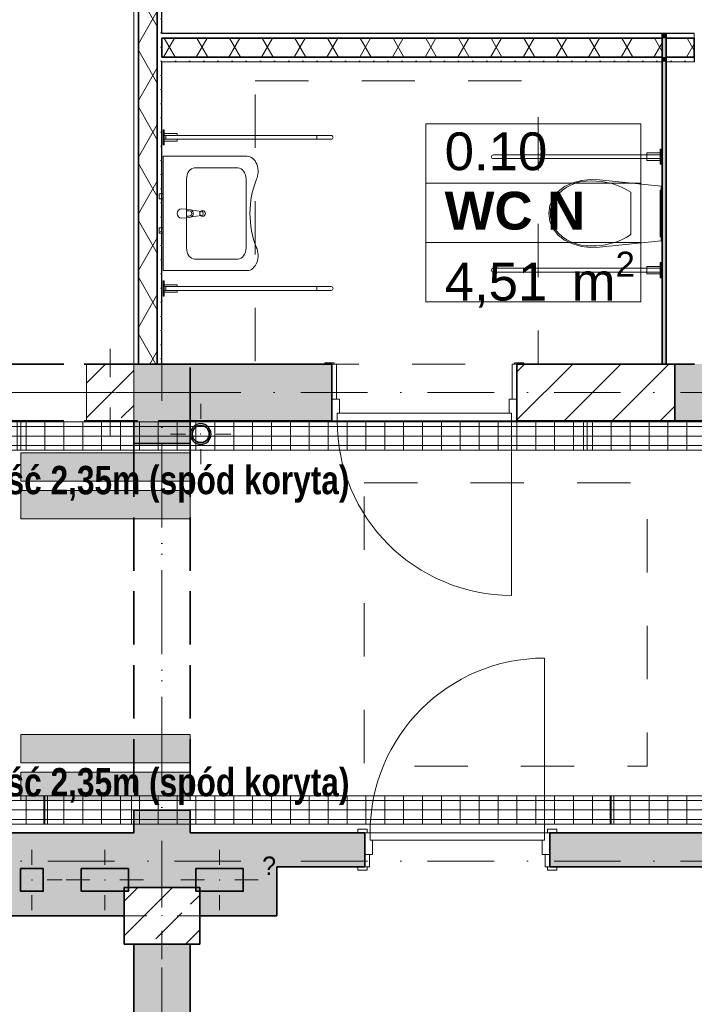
# Model space of a CAD drawing. Header units: millimetres. Extents: x 82175 to 237000, y 24756 to 471700.
# Tile 216 of 256: x 115666 to 119240, y 377893 to 383104. Entities that reach past the tile are written whole.
import ezdxf
from ezdxf.enums import TextEntityAlignment as Align

# ---------------------------------------------------------------- set-up
doc = ezdxf.new("R2010")
doc.units = ezdxf.units.MM
for name, pattern in [('Krawędzie ukryte', [3.912222, 2.822222, -1.09]), ('Kropki i Kreski', [6.702778, 3.527778, -1.763889, 0, -1.411111]), ('Przerywana', [5.644444, 2.822222, -2.822222])]:
    doc.linetypes.add(name, pattern=pattern)
for name, color, linetype, lineweight in [('#_EL - opis', 7, 'Continuous', 20), ('2DE_PRO_Cblf304L', 30, 'Continuous', 15), ('CP_DETAL', 33, 'Continuous', 9)]:
    doc.layers.add(name, color=color, linetype=linetype, lineweight=lineweight)
for name, color, linetype in [('- strefy pomieszczeń', 8, 'Continuous'), ('2D - Ogólne', 8, 'Continuous'), ('2D - Rysunki i Obrazki', 8, 'Continuous'), ('Drzwi Archicad', 8, 'Continuous'), ('Instalacje - Wod_Kan', 8, 'Continuous'), ('Konstrukcja - Belki', 8, 'Continuous'), ('Konstrukcja - Siatka mod', 8, 'Continuous'), ('Konstrukcja - Słupy', 8, 'Continuous'), ('Konstrukcja - Ściany działowe', 8, 'Continuous'), ('Konstrukcja - Ściany nośne wew..P', 8, 'Continuous'), ('PIONY INST', 8, 'Continuous'), ('Wnętrze - Wyposażenie', 8, 'Continuous')]:
    doc.layers.add(name, color=color, linetype=linetype)
doc.styles.add('CP_ATTR', font='ARIAL.TTF')
doc.styles.add('OP_100', font='ARIALN.TTF', dxfattribs={"width": 0.8, "height": 20})
doc.styles.add('STYL_AUTOMATYCZNY_1', font='arial.ttf')
doc.styles.add('STYL_AUTOMATYCZNY_2', font='arial.ttf')
doc.styles.add('STYL_AUTOMATYCZNY_8', font='txt')
pattern_1 = [(45, (-135208.59, 662558.78), (-183.84776, 183.84776), []), (45, (-135300.5, 662650.7), (-183.84776, 183.84776), [195, -65])]
pattern_2 = [(0, (-135208.59, 662558.78), (0, 75), [0, -75])]
pattern_3 = [(60, (-135208.59, 662558.78), (-129.90381, 75), []), (120, (-135208.59, 662558.78), (129.90381, 75), [])]
pattern_4 = [(90, (-3e-14, 0), (-100, 6e-15), [])]

# ---------------------------------------------------------------- blocks, each defined once
blk = doc.blocks.new('2Dcblfmark100')
at = {"color": 3}
for p, q in [((-10, -50), (-10, 50)), ((10, -50), (10, 50))]:
    blk.add_line(p, q, dxfattribs=at)
blk = doc.blocks.new('2dcblf_korcf105v_b150_h105_55wkrv0')
at = {"layer": 'CP_DETAL'}
h = blk.add_hatch(dxfattribs=at)
h.set_pattern_fill('_USER', color=256, scale=100, angle=90, style=0, pattern_type=0)
h.set_pattern_definition(pattern_4)
h.paths.add_polyline_path([(0, 75), (20195, 75), (20195, -75), (0, -75)])
for p, q in [((0, 75), (20195, 75)), ((0, -75), (20195, -75))]:
    blk.add_line(p, q)
for p, q in [((20195, 50), (0, 50)), ((0, 0), (20195, 0)), ((20195, -50), (0, -50))]:
    blk.add_line(p, q, dxfattribs=at)
at = {"yscale": 1.5}
for p in [(3000, 0), (6000, 0)]:
    blk.add_blockref('2Dcblfmark100', p, dxfattribs=at)
at = {"linetype": 'ByBlock', "style": 'CP_ATTR', "flags": 9}
for tag in ['NAME', 'NUMBER', 'GROUP', 'ORDER-NO', 'PRODUCER', 'COUPLERS', 'MOUNTDIST', 'MOUNTINGS', 'OTHER', 'WEIGHT', 'DIVIDER', 'COVER']:
    blk.add_attdef(tag, text='', height=0.00005, dxfattribs=at).set_placement((-0.1, 0), align=Align.MIDDLE_LEFT)
blk = doc.blocks.new('2dcblf_korcf105v_b150_h105_5dp5760')
at = {"layer": 'CP_DETAL'}
h = blk.add_hatch(dxfattribs=at)
h.set_pattern_fill('_USER', color=256, scale=100, angle=90, style=0, pattern_type=0)
h.set_pattern_definition(pattern_4)
h.paths.add_polyline_path([(0, 75), (12170, 75), (12170, -75), (0, -75)])
for p, q in [((0, -75), (0, 75)), ((0, 75), (12170, 75)), ((0, -75), (12170, -75))]:
    blk.add_line(p, q)
for p, q in [((12170, 50), (0, 50)), ((0, 0), (12170, 0)), ((12170, -50), (0, -50))]:
    blk.add_line(p, q, dxfattribs=at)
at = {"yscale": 1.5}
for p in [(3000, 0), (6000, 0)]:
    blk.add_blockref('2Dcblfmark100', p, dxfattribs=at)
at = {"linetype": 'ByBlock', "style": 'CP_ATTR', "flags": 9}
for tag in ['NAME', 'NUMBER', 'GROUP', 'ORDER-NO', 'PRODUCER', 'COUPLERS', 'MOUNTDIST', 'MOUNTINGS', 'OTHER', 'WEIGHT', 'DIVIDER', 'COVER']:
    blk.add_attdef(tag, text='', height=0.00005, dxfattribs=at).set_placement((-0.1, 0), align=Align.MIDDLE_LEFT)

msp = doc.modelspace()

# ---------------------------------------------------------------- hatches: boundary and pattern name
at = {"layer": '2D - Rysunki i Obrazki', "linetype": 'Continuous', "lineweight": 13}
for points in [[(116570, 380662.2), (116570, 380812.2), (115671.4, 380812.2), (115671.4, 380662.2)], [(116570, 380462.2), (116570, 380612.2), (115671.4, 380612.2), (115671.4, 380462.2)], [(116570, 379171), (116570, 379321), (115671.4, 379321), (115671.4, 379171)], [(116570, 378971), (116570, 379121), (115671.4, 379121), (115671.4, 378971)]]:
    msp.add_hatch(color=8, dxfattribs=at).paths.add_polyline_path(points)
at = {"layer": 'Instalacje - Wod_Kan', "linetype": 'Continuous', "lineweight": 13}
h = msp.add_hatch(color=8, dxfattribs=at)
h.paths.add_polyline_path([(116570, 380911, 0.414214), (116625, 380856, 0.414214), (116680, 380911, 0.414214), (116625, 380966, 0.414214)])
h.paths.add_polyline_path([(116625, 380866, -1), (116625, 380956, -1)], flags=0)
at = {"layer": 'Konstrukcja - Słupy', "linetype": 'Continuous', "lineweight": 25}
h = msp.add_hatch(dxfattribs=at)
h.set_pattern_fill('Beton_zbrojony_0002', color=8, style=0, pattern_type=2)
h.set_pattern_definition(pattern_1)
h.paths.add_polyline_path([(116270.1, 380981.2), (116270.1, 381281.2), (116020.1, 381281.2), (116020.1, 380981.2)])
h = msp.add_hatch(dxfattribs=at)
h.set_pattern_fill('Beton_zbrojony_0002', color=8, style=0, pattern_type=2)
h.set_pattern_definition(pattern_1)
h.paths.add_polyline_path([(116220, 378211.1), (116620, 378211.1), (116620, 378511.1), (116220, 378511.1)])
at = {"layer": 'Konstrukcja - Ściany działowe', "linetype": 'Continuous', "lineweight": 13}
h = msp.add_hatch(dxfattribs=at)
h.set_pattern_fill('Izolacja_miękka_0002', color=8, style=0, pattern_type=2)
h.set_pattern_definition(pattern_3)
h.paths.add_polyline_path([(116395, 381281), (116395, 383926.8), (116295, 383926.8), (116295, 381281)])
h = msp.add_hatch(dxfattribs=at)
h.set_pattern_fill('Gips_0002', color=8, style=0, pattern_type=2)
h.set_pattern_definition(pattern_2)
h.paths.add_polyline_path([(116420, 381281), (116420, 383926.8), (116395, 383926.8), (116395, 381281)])
h = msp.add_hatch(dxfattribs=at)
h.set_pattern_fill('Izolacja_miękka_0002', color=8, style=0, pattern_type=2)
h.set_pattern_definition(pattern_3)
h.paths.add_polyline_path([(119070, 383006), (116420, 383006), (116420, 382906), (119070, 382906)])
for points in [[(119070, 383006), (119090, 383006), (119090, 383031), (119070, 383031)], [(119070, 382906), (119090, 382906), (119090, 383006), (119070, 383006)], [(119070, 382881), (119090, 382881), (119090, 382906), (119070, 382906)], [(119090, 381281), (119090, 382881), (119070, 382881), (119070, 381281)]]:
    msp.add_hatch(color=256, dxfattribs=at).paths.add_polyline_path(points)
h = msp.add_hatch(dxfattribs=at)
h.set_pattern_fill('Izolacja_miękka_0002', color=8, style=0, pattern_type=2)
h.set_pattern_definition(pattern_3)
h.paths.add_polyline_path([(119090, 382906), (119239.7, 382906), (119239.7, 383006), (119090, 383006)])
h = msp.add_hatch(dxfattribs=at)
h.set_pattern_fill('Gips_0002', color=256, style=0, pattern_type=2)
h.set_pattern_definition(pattern_2)
h.paths.add_polyline_path([(119070, 382906), (116420, 382906), (116420, 382881), (119070, 382881)])
h = msp.add_hatch(dxfattribs=at)
h.set_pattern_fill('Gips_0002', color=256, style=0, pattern_type=2)
h.set_pattern_definition(pattern_2)
h.paths.add_polyline_path([(119090, 382881), (119239.7, 382881), (119239.7, 382906), (119090, 382906)])
at = {"layer": 'Konstrukcja - Ściany nośne wew..P', "linetype": 'Continuous', "lineweight": 13}
for points in [[(116270, 380981), (116570, 380981), (116270.1, 381281), (116270.1, 380981.2), (116270, 380981.2)], [(116270.1, 381281), (116270.1, 381281), (116570, 380981), (116570, 381281)], [(117319.8, 381281), (116570, 381281), (116570, 380981), (117319.8, 380981)], [(119136.4, 381281), (119136.4, 380981), (119571, 380981), (119571, 381281)], [(116270, 380981), (116270, 380861), (116570, 380861), (116570, 380981)], [(116570, 378921), (116270, 378921), (116270, 378511.1), (116570, 378511.1)], [(117028.7, 378801), (116570, 378801), (116570, 378511.1), (116600, 378511.1), (116600, 378611), (116850, 378611), (116850, 378491), (116620, 378491), (116620, 378361), (117028.7, 378361)], [(117028.7, 378621), (117494.4, 378621), (117494.4, 378801), (117028.7, 378801)], [(120491.3, 378621), (120491.3, 378801), (118474.4, 378801), (118474.4, 378621)], [(116570, 378211.1), (116270, 378211.1), (116270, 374051), (116570, 374051)]]:
    msp.add_hatch(color=8, dxfattribs=at).paths.add_polyline_path(points)
h = msp.add_hatch(dxfattribs=at)
h.set_pattern_fill('Bloczki_ceramiczne_0002', color=8, style=0, pattern_type=2)
h.set_pattern_definition([(45, (-135208.59, 662558.78), (-127.27922, 127.27922), [])])
h.paths.add_polyline_path([(119136.4, 381281), (118299.8, 381281), (118299.8, 380981), (119136.4, 380981)])
h = msp.add_hatch(color=8, dxfattribs=at)
h.paths.add_polyline_path([(116270, 378801), (115440, 378801), (115440, 378361), (116220, 378361), (116220, 378491), (115992.4, 378491), (115992.4, 378611), (116242.4, 378611), (116242.4, 378511.1), (116270, 378511.1)])
h.paths.add_polyline_path([(115671.2, 378611), (115791.2, 378611), (115791.2, 378491), (115671.2, 378491)], flags=0)
at = {"layer": 'PIONY INST', "linetype": 'Continuous', "lineweight": 13}
for points in [[(115791.2, 378611), (115671.2, 378611), (115671.2, 378491), (115791.2, 378491)], [(116242.4, 378611), (115992.4, 378611), (115992.4, 378491), (116242.4, 378491)], [(116850, 378611), (116600, 378611), (116600, 378491), (116850, 378491)]]:
    msp.add_hatch(color=8, dxfattribs=at).paths.add_polyline_path(points)

# ---------------------------------------------------------------- linework, layer by layer
at = {"layer": '- strefy pomieszczeń', "color": 8, "linetype": 'Continuous', "lineweight": 13, "ltscale": 100}
for p, q in [((117817.4, 382553.2), (118956.6, 382553.2)), ((117817.4, 382238.9), (117817.4, 382553.2)), ((118956.6, 382553.2), (118956.6, 382238.9)), ((118956.6, 382238.9), (117817.4, 382238.9)), ((117817.4, 382238.9), (118956.6, 382238.9)), ((117817.4, 381924.6), (117817.4, 382238.9)), ((118956.6, 382238.9), (118956.6, 381924.6)), ((118956.6, 381924.6), (117817.4, 381924.6)), ((117817.4, 381924.6), (118956.6, 381924.6)), ((117817.4, 381610.4), (117817.4, 381924.6)), ((118956.6, 381924.6), (118956.6, 381610.4)), ((118956.6, 381610.4), (117817.4, 381610.4))]:
    msp.add_line(p, q, dxfattribs=at)
at = {"color": 8, "linetype": 'Continuous', "lineweight": 35, "ltscale": 100, "flags": 128}
for points in [[(119136.4, 381281), (118299.8, 381281)], [(118299.8, 380981), (118299.8, 381281)], [(118299.8, 380981), (119136.4, 380981)], [(118474.4, 378621), (118474.4, 378801)]]:
    msp.add_lwpolyline(points, dxfattribs=at)
at = {"layer": '2D - Ogólne', "color": 8, "linetype": 'Przerywana', "lineweight": 13, "ltscale": 100, "flags": 128}
for points in [[(116913.3, 382781), (118413.3, 382781), (118413.3, 381281), (116913.3, 381281)], [(117490.6, 380653.4), (118990.6, 380653.4), (118990.6, 379153.4), (117490.6, 379153.4)]]:
    msp.add_lwpolyline(points, close=True, dxfattribs=at)
at = {"layer": '2D - Rysunki i Obrazki', "color": 8, "linetype": 'Continuous', "lineweight": 13, "ltscale": 100, "flags": 128}
for points in [[(116570, 380662.2), (115671.4, 380662.2), (115671.4, 380812.2), (116570, 380812.2)], [(116570, 380462.2), (115671.4, 380462.2), (115671.4, 380612.2), (116570, 380612.2)], [(116570, 379171), (115671.4, 379171), (115671.4, 379321), (116570, 379321)], [(116570, 378971), (115671.4, 378971), (115671.4, 379121), (116570, 379121)]]:
    msp.add_lwpolyline(points, close=True, dxfattribs=at)
at = {"layer": 'Drzwi Archicad', "color": 8, "linetype": 'Continuous', "lineweight": 13, "ltscale": 100}
for p, q in [((117332.8, 381287), (117282.8, 381287)), ((117282.8, 381287), (117282.8, 381281)), ((117282.8, 381281), (117332.8, 381281)), ((117344.8, 381281), (117319.8, 381281)), ((117319.8, 381281), (117319.8, 381096)), ((117332.8, 381281), (117332.8, 381287)), ((117344.8, 381096), (117344.8, 381281)), ((118299.8, 381281), (118274.8, 381281)), ((118274.8, 381281), (118274.8, 381096)), ((118336.8, 381287), (118286.8, 381287)), ((118286.8, 381287), (118286.8, 381281)), ((118286.8, 381281), (118336.8, 381281)), ((118299.8, 381096), (118299.8, 381281)), ((118336.8, 381281), (118336.8, 381287)), ((117319.8, 381096), (117344.8, 381096)), ((117319.8, 380981), (117319.8, 381096)), ((117319.8, 381096), (117359.8, 381096)), ((117359.8, 381096), (117359.8, 381021)), ((118259.8, 381021), (118259.8, 381096)), ((118259.8, 381096), (118299.8, 381096)), ((118274.8, 381096), (118299.8, 381096)), ((118299.8, 381096), (118299.8, 380981)), ((117359.8, 381021), (117347.8, 381021)), ((117347.8, 381021), (117347.8, 380981)), ((118271.8, 381021), (117347.8, 381021)), ((117347.8, 381021), (117347.8, 380981)), ((118271.8, 381021), (118259.8, 381021)), ((118271.8, 380981), (118271.8, 381021)), ((118271.8, 380981), (118271.8, 381021)), ((117332.8, 380981), (117282.8, 380981)), ((117282.8, 380981), (117282.8, 380975)), ((117282.8, 380975), (117332.8, 380975)), ((117347.8, 380981), (117319.8, 380981)), ((117332.8, 380975), (117332.8, 380981)), ((117347.8, 380981), (118271.8, 380981)), ((118271.8, 380981), (118271.8, 380057)), ((118299.8, 380981), (118271.8, 380981)), ((118336.8, 380981), (118286.8, 380981)), ((118286.8, 380981), (118286.8, 380975)), ((118286.8, 380975), (118336.8, 380975)), ((118336.8, 380975), (118336.8, 380981)), ((118446.4, 378801), (118446.4, 379725)), ((117522.4, 378801), (117494.4, 378801)), ((117494.4, 378801), (117494.4, 378686)), ((117522.4, 378761), (117522.4, 378801)), ((117522.4, 378801), (118446.4, 378801)), ((117522.4, 378761), (117522.4, 378801)), ((118474.4, 378801), (118446.4, 378801)), ((118446.4, 378801), (118446.4, 378761)), ((118446.4, 378801), (118446.4, 378761)), ((118474.4, 378686), (118474.4, 378801)), ((117534.4, 378761), (117522.4, 378761)), ((118446.4, 378761), (117522.4, 378761)), ((117534.4, 378686), (117534.4, 378761)), ((118446.4, 378761), (118434.4, 378761)), ((118434.4, 378761), (118434.4, 378686)), ((117494.4, 378686), (117534.4, 378686)), ((118434.4, 378686), (118474.4, 378686))]:
    msp.add_line(p, q, dxfattribs=at)
at = {"layer": 'Drzwi Archicad', "color": 8, "linetype": 'Continuous', "lineweight": 35, "ltscale": 100}
for p, q in [((117319.8, 381281), (117282.8, 381281)), ((117319.8, 381281), (117282.8, 381281)), ((117319.8, 381096), (117319.8, 381281)), ((117319.8, 381096), (117319.8, 381281)), ((118299.8, 381096), (118299.8, 381281)), ((118299.8, 381096), (118299.8, 381281)), ((118299.8, 381281), (118336.8, 381281)), ((118299.8, 381281), (118336.8, 381281)), ((117319.8, 380981), (117319.8, 381096)), ((117319.8, 380981), (117319.8, 381096)), ((118299.8, 380981), (118299.8, 381096)), ((118299.8, 380981), (118299.8, 381096)), ((117319.8, 380981), (117282.8, 380981)), ((117319.8, 380981), (117282.8, 380981)), ((118299.8, 380981), (118336.8, 380981)), ((118299.8, 380981), (118336.8, 380981)), ((117494.4, 378801), (117457.4, 378801)), ((117494.4, 378801), (117457.4, 378801)), ((117494.4, 378801), (117494.4, 378686)), ((117494.4, 378801), (117494.4, 378686)), ((118474.4, 378801), (118474.4, 378686)), ((118474.4, 378801), (118474.4, 378686)), ((118474.4, 378801), (118511.4, 378801)), ((118474.4, 378801), (118511.4, 378801)), ((117494.4, 378686), (117494.4, 378621)), ((117494.4, 378686), (117494.4, 378621)), ((118474.4, 378686), (118474.4, 378621)), ((118474.4, 378686), (118474.4, 378621)), ((117494.4, 378621), (117457.4, 378621)), ((117494.4, 378621), (117457.4, 378621)), ((118474.4, 378621), (118511.4, 378621)), ((118474.4, 378621), (118511.4, 378621))]:
    msp.add_line(p, q, dxfattribs=at)
at = {"layer": 'Drzwi Archicad', "color": 8, "linetype": 'Continuous', "lineweight": 18, "ltscale": 100}
for p, q in [((117457.4, 378801), (117457.4, 378820)), ((117457.4, 378820), (117507.4, 378820)), ((117507.4, 378820), (117507.4, 378801)), ((118461.4, 378820), (118511.4, 378820)), ((118461.4, 378801), (118461.4, 378820)), ((118511.4, 378820), (118511.4, 378801)), ((117507.4, 378801), (117457.4, 378801)), ((118511.4, 378801), (118461.4, 378801)), ((117494.4, 378621), (117494.4, 378686)), ((117494.4, 378686), (117519.4, 378686)), ((117519.4, 378686), (117519.4, 378621)), ((118449.4, 378621), (118449.4, 378686)), ((118449.4, 378686), (118474.4, 378686)), ((118474.4, 378686), (118474.4, 378621)), ((117457.4, 378602), (117457.4, 378621)), ((117457.4, 378621), (117507.4, 378621)), ((117519.4, 378621), (117494.4, 378621)), ((117507.4, 378621), (117507.4, 378602)), ((118474.4, 378621), (118449.4, 378621)), ((118461.4, 378621), (118511.4, 378621)), ((118461.4, 378602), (118461.4, 378621)), ((118511.4, 378621), (118511.4, 378602)), ((117507.4, 378602), (117457.4, 378602)), ((118511.4, 378602), (118461.4, 378602))]:
    msp.add_line(p, q, dxfattribs=at)
at = {"layer": 'Drzwi Archicad', "color": 8, "linetype": 'Continuous', "lineweight": 13, "ltscale": 100}
for centre, start, end in [((118271.8, 380981), 180, 270), ((118446.4, 378801), 90, 180)]:
    msp.add_arc(centre, 924, start, end, dxfattribs=at)
at = {"layer": 'Instalacje - Wod_Kan', "color": 8, "linetype": 'Continuous', "lineweight": 0, "ltscale": 100}
for p, q in [((116625, 380991), (116625, 381071)), ((116545, 380911), (116465, 380911)), ((116705, 380911), (116785, 380911)), ((116625, 380831), (116625, 380751))]:
    msp.add_line(p, q, dxfattribs=at)
at = {"layer": 'Instalacje - Wod_Kan', "color": 8, "linetype": 'Continuous', "lineweight": 25, "ltscale": 100, "flags": 128}
msp.add_lwpolyline([(116570, 380911, 0.414214), (116625, 380856, 0.414214), (116680, 380911, 0.414214), (116625, 380966, 0.414214)], format="xyb", close=True, dxfattribs=at)
at = {"layer": 'Instalacje - Wod_Kan', "color": 8, "linetype": 'Continuous', "lineweight": 35, "ltscale": 100, "flags": 128}
msp.add_lwpolyline([(116625, 380866, -1), (116625, 380956, -1)], format="xyb", close=True, dxfattribs=at)
at = {"layer": 'Instalacje - Wod_Kan', "color": 8, "linetype": 'Continuous', "lineweight": 0, "ltscale": 100}
msp.add_point((116625, 380911), dxfattribs=at)
at = {"layer": 'Konstrukcja - Belki', "color": 8, "linetype": 'Krawędzie ukryte', "lineweight": 35, "ltscale": 100}
for p, q in [((110140, 381281), (116570, 381281)), ((116570, 380981), (116570, 381281)), ((110140, 380981), (116570, 380981)), ((116270, 380861), (116270, 378921)), ((116270, 380861), (116570, 380861)), ((116570, 380861), (116570, 378921)), ((116270, 378921), (116570, 378921))]:
    msp.add_line(p, q, dxfattribs=at)
at = {"layer": 'Konstrukcja - Belki', "color": 8, "linetype": 'Kropki i Kreski', "lineweight": 13, "ltscale": 100}
for p, q in [((110140, 381131), (116570, 381131)), ((116420, 380861), (116420, 378921))]:
    msp.add_line(p, q, dxfattribs=at)
at = {"layer": 'Konstrukcja - Siatka mod', "color": 8, "linetype": 'Kropki i Kreski', "lineweight": 13, "ltscale": 100}
for p, q in [((116420, 372372.2), (116420, 389337)), ((93022.5, 381131), (122467, 381131)), ((93022.5, 378651), (122467, 378651))]:
    msp.add_line(p, q, dxfattribs=at)
at = {"layer": 'Konstrukcja - Słupy', "color": 8, "linetype": 'Continuous', "lineweight": 13, "ltscale": 100}
for p, q in [((116145.1, 381211.2), (116145.1, 381361.2)), ((116065.1, 381131.2), (115940.1, 381131.2)), ((116225.1, 381131.2), (116350.1, 381131.2)), ((116145.1, 381051.2), (116145.1, 380901.2))]:
    msp.add_line(p, q, dxfattribs=at)
at = {"layer": 'Konstrukcja - Słupy', "color": 8, "linetype": 'Continuous', "lineweight": 0, "ltscale": 100}
for p, q in [((116420, 378441.1), (116420, 378591.1)), ((116340, 378361.1), (116140, 378361.1)), ((116500, 378361.1), (116700, 378361.1)), ((116420, 378281.1), (116420, 378131.1))]:
    msp.add_line(p, q, dxfattribs=at)
at = {"layer": 'Konstrukcja - Słupy', "color": 8, "linetype": 'Continuous', "lineweight": 13, "ltscale": 100, "flags": 128}
msp.add_lwpolyline([(116270.1, 380981.2), (116270.1, 381281.2), (116020.1, 381281.2), (116020.1, 380981.2)], close=True, dxfattribs=at)
at = {"layer": 'Konstrukcja - Słupy', "color": 8, "linetype": 'Continuous', "lineweight": 35, "ltscale": 100, "flags": 128}
msp.add_lwpolyline([(116220, 378211.1), (116620, 378211.1), (116620, 378511.1), (116220, 378511.1)], close=True, dxfattribs=at)
at = {"layer": 'Konstrukcja - Słupy', "color": 8, "linetype": 'Continuous', "lineweight": 13, "ltscale": 100}
msp.add_point((116145.1, 381131.2), dxfattribs=at)
at = {"layer": 'Konstrukcja - Słupy', "color": 8, "linetype": 'Continuous', "lineweight": 0, "ltscale": 100}
msp.add_point((116420, 378361.1), dxfattribs=at)
at = {"layer": 'Konstrukcja - Ściany działowe', "color": 8, "linetype": 'Continuous', "lineweight": 35, "ltscale": 100}
for p, q in [((116295, 383926.8), (116295, 381281)), ((116395, 381281), (116395, 383926.8)), ((119070, 383006), (116420, 383006)), ((119070, 383031), (119070, 383006)), ((119070, 383031), (119070, 383006)), ((119070, 383006), (119070, 382906)), ((119070, 383006), (119070, 382906)), ((119090, 383006), (119090, 383031)), ((119090, 383006), (119090, 383031)), ((119239.7, 383006), (119090, 383006)), ((119090, 382906), (119090, 383006)), ((119090, 382906), (119090, 383006)), ((116420, 382906), (119070, 382906)), ((119070, 382906), (119070, 382881)), ((119070, 382906), (119070, 382881)), ((119090, 382881), (119090, 382906)), ((119090, 382906), (119239.7, 382906)), ((119090, 382881), (119090, 382906))]:
    msp.add_line(p, q, dxfattribs=at)
at = {"layer": 'Konstrukcja - Ściany działowe', "color": 8, "linetype": 'Continuous', "lineweight": 25, "ltscale": 100}
msp.add_line((119090, 383031), (119070, 383031), dxfattribs=at)
at = {"layer": 'Konstrukcja - Ściany działowe', "color": 8, "linetype": 'Continuous', "lineweight": 13, "ltscale": 100, "flags": 128}
for points in [[(116270, 383926.8), (116270, 381281.2)], [(119239.7, 383031), (119239.7, 383006)], [(116420, 382881), (119070, 382881)], [(119090, 382881), (119239.7, 382881)], [(116420, 381281), (116395, 381281)]]:
    msp.add_lwpolyline(points, dxfattribs=at)
at = {"layer": 'Konstrukcja - Ściany działowe', "color": 8, "linetype": 'Continuous', "lineweight": 25, "ltscale": 100, "flags": 128}
for points in [[(116420, 383031), (116420, 383177)], [(119239.7, 383031), (116420, 383031)], [(116420, 382906), (116420, 383006)], [(119239.7, 382906), (119239.7, 382881)], [(116420, 381281), (116420, 382881)], [(116295, 381281), (116270, 381281)]]:
    msp.add_lwpolyline(points, dxfattribs=at)
at = {"layer": 'Konstrukcja - Ściany działowe', "color": 8, "linetype": 'Continuous', "lineweight": 35, "ltscale": 100, "flags": 128}
for points in [[(116420, 383006), (116420, 382906)], [(119239.7, 383006), (119239.7, 382906)], [(119070, 382881), (119070, 381281)], [(119090, 381281), (119090, 382881)], [(116395, 381281), (116295, 381281)]]:
    msp.add_lwpolyline(points, dxfattribs=at)
at = {"layer": 'Konstrukcja - Ściany nośne wew..P', "color": 8, "linetype": 'Continuous', "lineweight": 35, "ltscale": 100}
for p, q in [((117319.8, 381281), (117282.8, 381281)), ((117319.8, 381096), (117319.8, 381281)), ((119136.4, 381281), (119136.4, 380981)), ((117319.8, 380981), (117319.8, 381096)), ((117319.8, 380981), (117282.8, 380981)), ((117494.4, 378801), (117457.4, 378801)), ((117494.4, 378801), (117494.4, 378686)), ((118474.4, 378801), (118511.4, 378801)), ((117494.4, 378686), (117494.4, 378621)), ((117494.4, 378621), (117457.4, 378621)), ((118474.4, 378621), (118511.4, 378621))]:
    msp.add_line(p, q, dxfattribs=at)
at = {"layer": 'Konstrukcja - Ściany nośne wew..P', "color": 8, "linetype": 'Continuous', "lineweight": 35, "ltscale": 100, "flags": 128}
for points in [[(116270.1, 381281), (116570, 381281)], [(117319.8, 381281), (116570, 381281)], [(119240, 381281), (119136.4, 381281)], [(116270, 380981.2), (116270, 380861)], [(116570, 380861), (116570, 380981)], [(116570, 380981), (117319.8, 380981)], [(119136.4, 380981), (119571, 380981)], [(116270, 380861), (116570, 380861)], [(116270, 378921), (116270, 378801)], [(116570, 378921), (116270, 378921)], [(116570, 378801), (116570, 378921)], [(116270, 378801), (115440, 378801)], [(117028.7, 378801), (116570, 378801)], [(117494.4, 378801), (117028.7, 378801)], [(120491.3, 378801), (118474.4, 378801)], [(117028.7, 378361), (117028.7, 378621)], [(117028.7, 378621), (117494.4, 378621)], [(118474.4, 378621), (120491.3, 378621)], [(115440, 378361), (116220, 378361)], [(116620, 378361), (117028.7, 378361)], [(116270, 378211.1), (116270, 374051)], [(116570, 374051), (116570, 378211.1)]]:
    msp.add_lwpolyline(points, dxfattribs=at)
at = {"layer": 'PIONY INST', "color": 8, "linetype": 'Continuous', "lineweight": 0, "ltscale": 100}
for p, q in [((115731.2, 378631), (115731.2, 378711)), ((116117.4, 378631), (116117.4, 378711)), ((116725, 378631), (116725, 378711)), ((115811.2, 378551), (115891.2, 378551)), ((116037.4, 378551), (115912.4, 378551)), ((116197.4, 378551), (116322.4, 378551)), ((116645, 378551), (116520, 378551)), ((116805, 378551), (116930, 378551)), ((115731.2, 378471), (115731.2, 378391)), ((116117.4, 378471), (116117.4, 378391)), ((116725, 378471), (116725, 378391))]:
    msp.add_line(p, q, dxfattribs=at)
at = {"layer": 'PIONY INST', "color": 8, "linetype": 'Continuous', "lineweight": 35, "ltscale": 100, "flags": 128}
for points in [[(115791.2, 378611), (115671.2, 378611), (115671.2, 378491), (115791.2, 378491)], [(116242.4, 378611), (115992.4, 378611), (115992.4, 378491), (116242.4, 378491)], [(116850, 378611), (116600, 378611), (116600, 378491), (116850, 378491)]]:
    msp.add_lwpolyline(points, close=True, dxfattribs=at)
at = {"layer": 'PIONY INST', "color": 8, "linetype": 'Continuous', "lineweight": 0, "ltscale": 100}
for p in [(115731.2, 378551), (116117.4, 378551), (116725, 378551)]:
    msp.add_point(p, dxfattribs=at)
at = {"layer": 'Wnętrze - Wyposażenie', "color": 8, "linetype": 'Continuous', "lineweight": 13, "ltscale": 100}
for p, q in [((116871.4, 382381), (116426, 382381)), ((116426, 382381), (116426, 381776)), ((116593, 382320.5), (116821.9, 382320.5)), ((116549.7, 382260), (116549.7, 381897)), ((116865.2, 382260), (116865.2, 381897)), ((118903.1, 382190.6), (118903.1, 382078.5)), ((116564.4, 382092.1), (116549.6, 382092.1)), ((116549.6, 382092.1), (116549.6, 382064.9)), ((116549.6, 382064.9), (116564.4, 382064.9)), ((118903.1, 382078.5), (118903.1, 381966.5)), ((116821.9, 381836.5), (116593, 381836.5)), ((116426, 381776), (116871.4, 381776))]:
    msp.add_line(p, q, dxfattribs=at)
at = {"layer": 'Wnętrze - Wyposażenie', "color": 8, "linetype": 'Continuous', "lineweight": 13, "ltscale": 100, "flags": 128}
for points in [[(116425.9, 382441), (116425.9, 382521)], [(116425.9, 382521), (116430.9, 382521)], [(116430.9, 382521), (116430.9, 382441)], [(116500.9, 382501), (116498.6, 382501), (116492.1, 382501), (116482.4, 382501), (116470.9, 382501), (116430.9, 382501)], [(117240.9, 382491.1), (116430.9, 382491)], [(116500.9, 382491), (116498.6, 382491), (116492.1, 382491), (116482.4, 382491), (116470.9, 382491), (116430.9, 382491)], [(116430.9, 382471), (116430.9, 382471.8), (116430.9, 382474), (116430.9, 382477.2), (116430.9, 382481), (116430.9, 382484.9), (116430.9, 382488.1), (116430.9, 382490.3), (116430.9, 382491)], [(117240.9, 382471.1), (116430.9, 382471)], [(116500.9, 382471), (116498.6, 382471), (116492.1, 382471), (116482.4, 382471), (116470.9, 382471), (116430.9, 382471)], [(116440.9, 382491), (116440.9, 382471)], [(116500.9, 382501), (116500.9, 382491)], [(117240.9, 382491.1), (116500.9, 382491)], [(117240.9, 382471.1), (116500.9, 382471)], [(116500.9, 382471), (116500.9, 382461)], [(117240.9, 382471.1), (117240.9, 382471.8), (117240.9, 382474), (117240.9, 382477.2), (117240.9, 382481.1), (117240.9, 382484.9), (117240.9, 382488.1), (117240.9, 382490.3), (117240.9, 382491.1)], [(117240.9, 382471.1), (117240.9, 382471.8), (117240.9, 382474), (117240.9, 382477.2), (117240.9, 382481.1), (117240.9, 382484.9), (117240.9, 382488.1), (117240.9, 382490.3), (117240.9, 382491.1)], [(117315.9, 382491.1), (117310.2, 382491.1), (117293.9, 382491.1), (117269.6, 382491.1), (117240.9, 382491.1)], [(117240.9, 382471.1), (117240.9, 382471.8), (117240.9, 382474), (117240.9, 382477.2), (117240.9, 382481.1), (117240.9, 382484.9), (117240.9, 382488.1), (117240.9, 382490.3), (117240.9, 382491.1)], [(117315.9, 382471.1), (117310.2, 382471.1), (117293.9, 382471.1), (117269.6, 382471.1), (117240.9, 382471.1)], [(117315.9, 382471.1), (117319.7, 382471.8), (117323, 382474), (117325.1, 382477.2), (117325.9, 382481.1), (117325.1, 382484.9), (117323, 382488.1), (117319.7, 382490.3), (117315.9, 382491.1)], [(116430.9, 382441), (116425.9, 382441)], [(116500.9, 382461), (116498.6, 382461), (116492.1, 382461), (116482.4, 382461), (116470.9, 382461), (116430.9, 382461)], [(116425.9, 381641), (116425.9, 381721)], [(116425.9, 381721), (116430.9, 381721)], [(116430.9, 381721), (116430.9, 381641)], [(116500.9, 381701), (116498.6, 381701), (116492.1, 381701), (116482.4, 381701), (116470.9, 381701), (116430.9, 381701)], [(117240.9, 381691.1), (116430.9, 381691)], [(116500.9, 381691), (116498.6, 381691), (116492.1, 381691), (116482.4, 381691), (116470.9, 381691), (116430.9, 381691)], [(116430.9, 381671), (116430.9, 381671.8), (116430.9, 381674), (116430.9, 381677.2), (116430.9, 381681), (116430.9, 381684.9), (116430.9, 381688.1), (116430.9, 381690.3), (116430.9, 381691)], [(116440.9, 381691), (116440.9, 381671)], [(116500.9, 381701), (116500.9, 381691)], [(117240.9, 381691.1), (116500.9, 381691)], [(117240.9, 381671.1), (117240.9, 381671.8), (117240.9, 381674), (117240.9, 381677.2), (117240.9, 381681.1), (117240.9, 381684.9), (117240.9, 381688.1), (117240.9, 381690.3), (117240.9, 381691.1)], [(117240.9, 381671.1), (117240.9, 381671.8), (117240.9, 381674), (117240.9, 381677.2), (117240.9, 381681.1), (117240.9, 381684.9), (117240.9, 381688.1), (117240.9, 381690.3), (117240.9, 381691.1)], [(117315.9, 381691.1), (117310.2, 381691.1), (117293.9, 381691.1), (117269.6, 381691.1), (117240.9, 381691.1)], [(117240.9, 381671.1), (117240.9, 381671.8), (117240.9, 381674), (117240.9, 381677.2), (117240.9, 381681.1), (117240.9, 381684.9), (117240.9, 381688.1), (117240.9, 381690.3), (117240.9, 381691.1)], [(117315.9, 381671.1), (117319.7, 381671.8), (117323, 381674), (117325.1, 381677.2), (117325.9, 381681.1), (117325.1, 381684.9), (117323, 381688.1), (117319.7, 381690.3), (117315.9, 381691.1)], [(116430.9, 381641), (116425.9, 381641)], [(117240.9, 381671.1), (116430.9, 381671)], [(116500.9, 381671), (116498.6, 381671), (116492.1, 381671), (116482.4, 381671), (116470.9, 381671), (116430.9, 381671)], [(116500.9, 381661), (116498.6, 381661), (116492.1, 381661), (116482.4, 381661), (116470.9, 381661), (116430.9, 381661)], [(117240.9, 381671.1), (116500.9, 381671)], [(116500.9, 381671), (116500.9, 381661)], [(117315.9, 381671.1), (117310.2, 381671.1), (117293.9, 381671.1), (117269.6, 381671.1), (117240.9, 381671.1)]]:
    msp.add_lwpolyline(points, dxfattribs=at)
for points in [[(119059, 382338.5), (119059, 382418.5), (119064, 382418.5), (119064, 382338.5)], [(119059, 382358.5), (118989, 382358.5), (118989, 382398.5), (119059, 382398.5)], [(118642.5, 381904.3), (118596.2, 381917), (118552.6, 381936.6), (118518, 381962.9), (118491.5, 381996.9), (118474.8, 382036.3), (118469, 382078.6), (118474.8, 382120.8), (118491.5, 382160.2), (118518, 382194.2), (118552.6, 382220.5), (118596.2, 382240.1), (118642.5, 382252.8), (118690.2, 382258.5), (118738.3, 382256.8), (119064, 382223.5), (119064, 381933.5), (118738.3, 381900.2), (118690.2, 381898.6)], [(116425.9, 382182), (116425.9, 382155), (116405.9, 382155), (116405.9, 382182)], [(119064, 382201.5), (119064, 381955.5), (119059, 381955.5), (119059, 382201.5)], [(116425.9, 382002), (116425.9, 381975), (116405.9, 381975), (116405.9, 382002)], [(119059, 381758.5), (118989, 381758.5), (118989, 381798.5), (119059, 381798.5)], [(119059, 381738.5), (119059, 381818.5), (119064, 381818.5), (119064, 381738.5)]]:
    msp.add_lwpolyline(points, close=True, dxfattribs=at)
for points in [[(119059, 382368.5), (119059, 382388.5), (118174, 382388.6, 1), (118174, 382368.6)], [(116524.6, 382103.5), (116566.6, 382099.5, -0.12102), (116576.1, 382096.3), (116629, 382089.6, -0.882566), (116629, 382067.4), (116576.1, 382060.8, -0.12102), (116566.6, 382057.5), (116524.6, 382053.5, -1)], [(119059, 381768.5), (119059, 381788.5), (118174, 381788.6, 1), (118174, 381768.6)]]:
    msp.add_lwpolyline(points, format="xyb", close=True, dxfattribs=at)
at = {"layer": 'Wnętrze - Wyposażenie', "color": 8, "linetype": 'Continuous', "lineweight": 13, "ltscale": 100}
msp.add_circle((116635.1, 382078.5), 15, dxfattribs=at)
for centre, radius, start, end in [((116564.4, 382078.5), 13.6, 270, 90), ((116564.7, 382078.5), 21.1, 302.771, 57.229)]:
    msp.add_arc(centre, radius, start, end, dxfattribs=at)
for centre, major_axis, ratio, start_param, end_param in [((116871.4, 382300.8), (0, 80.3), 0.715611, 4.135517, 6.283185), ((116594, 382258.7), (0, 61.8), 0.715611, 0.021486, 1.549311), ((116821, 382258.7), (0, 61.8), 0.715611, 4.733875, 6.2617), ((117143.9, 382078.5), (0, 360.6), 0.715611, 1.043348, 2.094784), ((118680.7, 381986.5), (0, 264.2), 0.904427, 6.227458, 7.128046), ((118703.3, 381813.1), (0, 437.4), 0.904427, 5.753783, 6.306803), ((118605.9, 382077.7), (0, 142.5), 0.904427, 0.938292, 1.564935), ((118605.9, 382079.4), (0, 142.5), 0.904427, 1.576657, 2.203301), ((118680.7, 382170.6), (0, 264.2), 0.904427, 2.296735, 3.197324), ((118703.4, 382344), (0, 437.4), 0.904427, 3.117977, 3.670997), ((116594, 381898.4), (0, 61.8), 0.715611, 1.592282, 3.120107), ((116821, 381898.4), (0, 61.8), 0.715611, 3.163078, 4.690903), ((116871.4, 381856.3), (0, 80.3), 0.715611, 3.141593, 5.289261)]:
    msp.add_ellipse(centre, major_axis=major_axis, ratio=ratio, start_param=start_param, end_param=end_param, dxfattribs=at)

# ---------------------------------------------------------------- block references
at = {"layer": '2DE_PRO_Cblf304L', "rotation": 180}
for name, p in [('2dcblf_korcf105v_b150_h105_55wkrv0', (121662.8, 380900.5)), ('2dcblf_korcf105v_b150_h105_5dp5760', (116257.7, 378921.3)), ('2dcblf_korcf105v_b150_h105_5dp5760', (121803.3, 378921.3))]:
    msp.add_blockref(name, p, dxfattribs=at)

# ---------------------------------------------------------------- texts
at = {"layer": '#_EL - opis', "char_height": 150, "width": 13225.251, "attachment_point": 1, "style": 'OP_100'}
for insert in [(111768, 380742.4), (111768, 379142.9)]:
    msp.add_mtext('\\fArial|b1|i0|c238|p34;koryto kablowe 150H100 montowane na wysokość 2,35m (spód koryta)', dxfattribs=dict(at, insert=insert))
at = {"layer": '- strefy pomieszczeń', "color": 8, "linetype": 'Continuous', "lineweight": 13, "char_height": 200, "attachment_point": 1}
for s, insert, style in [('\\A1;{\\pql;\\pt0,100;\\fArial|b0|i0|c238|p0;\\W1.000000;0.10\\fArial|b0|i0|c238|p0;\\W1.000000;\\A1{\\H.66x;\\S^  ;}\\fArial|b0|i0|c238|p0;\\W1.000000;\\fArial|b0|i0|c238|p0;\\W1.000000;\\A1{\\H.66x;\\S^  ;}}', (117917.4, 382507.5), 'STYL_AUTOMATYCZNY_1'), ('\\A1;{\\pql;\\pt0,100;\\fArial|b1|i0|c238|p0;\\W1.000000;WC N\\fArial|b1|i0|c238|p0;\\W1.000000;\\A1{\\H.66x;\\S^  ;}\\fArial|b1|i0|c238|p0;\\W1.000000;\\fArial|b1|i0|c238|p0;\\W1.000000;\\A1{\\H.66x;\\S^  ;}}', (117917.4, 382193.2), 'STYL_AUTOMATYCZNY_2'), ('\\A1;{\\pql;\\pt0,100;\\fArial|b0|i0|c238|p0;\\W1.000000;4,51\\fArial|b0|i0|c238|p0;\\W1.000000;\\A1{\\H.66x;\\S^  ;}\\fArial|b0|i0|c238|p0;\\W1.000000; m\\fArial|b0|i0|c238|p0;\\W1.000000;\\A1{\\H.66x;\\S2^  ;}}', (117917.4, 381876.1), 'STYL_AUTOMATYCZNY_1')]:
    msp.add_mtext(s, dxfattribs=dict(at, insert=insert, style=style))
at = {"layer": '2D - Rysunki i Obrazki', "color": 8, "linetype": 'Continuous', "lineweight": 13, "insert": (116987.4, 378576.3), "char_height": 98.407, "attachment_point": 8, "style": 'STYL_AUTOMATYCZNY_8'}
msp.add_mtext('\\A1;{\\pqc;\\fF1|b0|i0|c0|p0;\\W1.000000;?}', dxfattribs=at)

doc.saveas('drawing.dxf')
